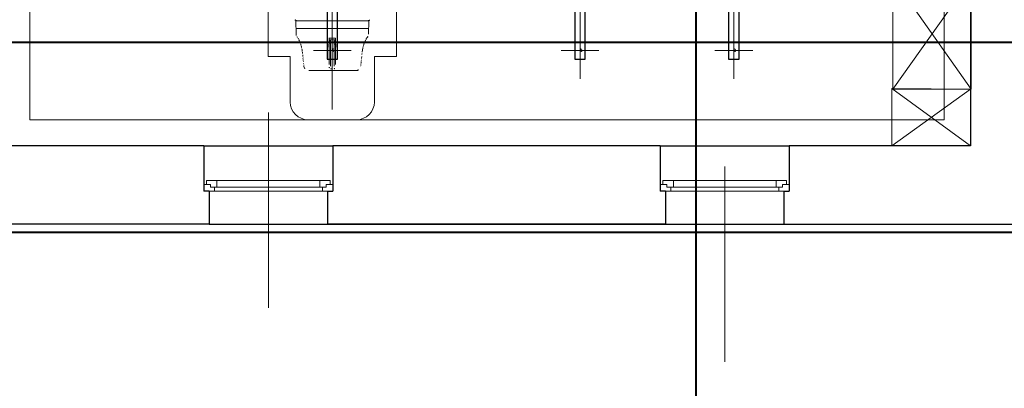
# Model space of a CAD drawing. Header units: millimetres. Extents: x 6612729504 to 6612744462, y 5733542327 to 5733549367.
# Tile 35 of 109: x 6612737201 to 6612737766, y 5733544035 to 5733544246. Entities that reach past the tile are written whole.
import ezdxf

# ---------------------------------------------------------------- set-up
doc = ezdxf.new("R2010")
doc.units = ezdxf.units.MM
doc.header["$MEASUREMENT"] = 0
for name, color, linetype in [('!!!!_SCIANY GRUBE', 7, 'Continuous'), ('_ATECHN-MEBLE', 7, 'Continuous'), ('A_Stolarka_okna', 7, 'Continuous'), ('EQUIPMENT', 7, 'Continuous'), ('inw_STOLARKAOKIENNA', 7, 'Continuous'), ('inw_słupy STAL', 7, 'Continuous'), ('inw_WIDOK', 7, 'Continuous')]:
    doc.layers.add(name, color=color, linetype=linetype)

msp = doc.modelspace()

# ---------------------------------------------------------------- linework, layer by layer
at = {"layer": '!!!!_SCIANY GRUBE', "color": 252, "lineweight": 30}
for p, q in [((6612737746.516487, 5733544269.844682), (6612737746.516487, 5733544173.844682)), ((6612737306.516486, 5733544173.844682), (6612737191.516486, 5733544173.844682)), ((6612737306.516486, 5733544173.844682), (6612737306.516486, 5733544147.902629)), ((6612737568.516487, 5733544173.844682), (6612737380.516486, 5733544173.844682)), ((6612737403.516486, 5733544173.844682), (6612737380.516486, 5733544173.844682)), ((6612737380.516486, 5733544173.844682), (6612737380.516486, 5733544147.902629)), ((6612737568.516487, 5733544173.844682), (6612737568.516487, 5733544147.902629)), ((6612737746.516487, 5733544173.844682), (6612737642.516487, 5733544173.844682)), ((6612737642.516487, 5733544173.844682), (6612737642.516487, 5733544147.902629)), ((6612737309.516486, 5733544147.902629), (6612737306.516486, 5733544147.902629)), ((6612737309.516486, 5733544147.902629), (6612737309.516486, 5733544128.844682)), ((6612737377.516486, 5733544147.902629), (6612737377.516486, 5733544128.844682)), ((6612737377.516486, 5733544147.902629), (6612737380.516486, 5733544147.902629)), ((6612737571.516487, 5733544147.902629), (6612737568.516487, 5733544147.902629)), ((6612737571.516487, 5733544147.902629), (6612737571.516487, 5733544128.844682)), ((6612737639.516487, 5733544147.902629), (6612737639.516487, 5733544128.844682)), ((6612737639.516487, 5733544147.902629), (6612737642.516487, 5733544147.902629)), ((6612737309.516486, 5733544128.844682), (6612737048.516486, 5733544128.844682)), ((6612737377.516486, 5733544128.844682), (6612737571.516487, 5733544128.844682)), ((6612737571.516487, 5733544128.844682), (6612737377.516486, 5733544128.844682))]:
    msp.add_line(p, q, dxfattribs=at)
at = {"layer": '!!!!_SCIANY GRUBE', "color": 252, "lineweight": 30, "flags": 128}
msp.add_lwpolyline([(6612737639.516487, 5733544128.844682), (6612737838.516487, 5733544128.844682), (6612737838.516487, 5733544300.844682)], dxfattribs=at)
at = {"layer": '_ATECHN-MEBLE', "color": 252, "lineweight": 18}
for p, q in [((6612737380.235228, 5733544212.248565), (6612737380.235228, 5733544708.737792)), ((6612737522.435228, 5733544212.248565), (6612737522.435228, 5733544708.737792)), ((6612737610.735229, 5733544212.248565), (6612737610.735229, 5733544707.097458)), ((6612737380.235228, 5733544194.921864), (6612737380.235228, 5733544436.041967)), ((6612737380.235228, 5733544194.788548), (6612737380.235228, 5733544435.908651)), ((6612737343.385228, 5733544305.644672), (6612737343.385228, 5733544225.044672)), ((6612737417.085228, 5733544225.044672), (6612737417.085228, 5733544305.644672)), ((6612737702.080876, 5733544270.239658), (6612737747.080876, 5733544206.339665)), ((6612737747.080876, 5733544269.839665), (6612737702.080876, 5733544206.339665)), ((6612737359.163773, 5733544245.717303), (6612737359.688797, 5733544245.717303)), ((6612737359.44095, 5733544237.945408), (6612737359.238718, 5733544245.668328)), ((6612737401.231868, 5733544245.668328), (6612737359.688797, 5733544245.668328)), ((6612737401.306688, 5733544245.717303), (6612737400.781663, 5733544245.717303)), ((6612737401.029509, 5733544237.945408), (6612737401.231743, 5733544245.668328)), ((6612737401.130623, 5733544241.168353), (6612737359.356554, 5733544241.168353)), ((6612737378.185228, 5733544230.469494), (6612737378.185228, 5733544232.169494)), ((6612737378.235228, 5733544232.219494), (6612737378.335228, 5733544232.219494)), ((6612737380.235228, 5733544235.619304), (6612737378.259278, 5733544235.567563)), ((6612737378.335228, 5733544235.569553), (6612737378.335228, 5733544230.275309)), ((6612737382.135228, 5733544234.763938), (6612737378.335228, 5733544234.763938)), ((6612737379.185013, 5733544234.634368), (6612737379.185013, 5733544219.561653)), ((6612737382.135228, 5733544235.569553), (6612737380.235228, 5733544235.619304)), ((6612737381.285443, 5733544234.634363), (6612737381.285443, 5733544219.561653)), ((6612737382.135228, 5733544235.569553), (6612737382.135228, 5733544230.275309)), ((6612737382.235228, 5733544232.219494), (6612737382.135228, 5733544232.219494)), ((6612737382.285228, 5733544230.469494), (6612737382.285228, 5733544232.169494)), ((6612737362.947253, 5733544228.519343), (6612737363.024647, 5733544227.978844)), ((6612737369.34451, 5733544228.533686), (6612737391.125946, 5733544228.533686)), ((6612737378.235228, 5733544230.419494), (6612737378.335228, 5733544230.419494)), ((6612737378.485228, 5733544231.301508), (6612737378.485228, 5733544220.515523)), ((6612737378.485228, 5733544231.163738), (6612737378.485394, 5733544231.199259)), ((6612737378.495083, 5733544231.591258), (6612737378.499738, 5733544231.816459)), ((6612737381.975373, 5733544231.591258), (6612737381.970718, 5733544231.816459)), ((6612737381.985228, 5733544231.163738), (6612737381.985063, 5733544231.199259)), ((6612737381.985228, 5733544231.269388), (6612737381.985228, 5733544220.515523)), ((6612737382.235228, 5733544230.419494), (6612737382.135228, 5733544230.419494)), ((6612737397.445813, 5733544227.978844), (6612737397.523203, 5733544228.519343)), ((6612737511.54451, 5733544228.533686), (6612737533.325947, 5733544228.533686)), ((6612737599.84451, 5733544228.533686), (6612737621.625946, 5733544228.533686)), ((6612737343.385228, 5733544225.044672), (6612737356.085228, 5733544225.044672)), ((6612737356.085228, 5733544225.044672), (6612737356.085228, 5733544198.994681)), ((6612737404.385228, 5733544198.994681), (6612737404.385228, 5733544225.044672)), ((6612737404.385228, 5733544225.044672), (6612737417.085228, 5733544225.044672)), ((6612737363.940386, 5733544219.422633), (6612737363.926138, 5733544219.539833)), ((6612737393.758173, 5733544217.018333), (6612737366.712285, 5733544217.018333)), ((6612737701.516487, 5733544206.744675), (6612737746.516487, 5733544173.844682)), ((6612737746.516487, 5733544206.344682), (6612737701.516487, 5733544173.844682)), ((6612737366.235228, 5733544188.844682), (6612737394.235228, 5733544188.844682))]:
    msp.add_line(p, q, dxfattribs=at)
at = {"layer": '_ATECHN-MEBLE', "color": 252, "lineweight": 18, "flags": 128}
for points in [[(6612737202.516486, 5733544795.844683), (6612737248.516486, 5733544795.844683), (6612737248.516486, 5733544865.844683), (6612737552.864738, 5733544865.844683), (6612737553.364738, 5733544839.844683), (6612737553.364738, 5733544655.093615), (6612737749.516487, 5733544655.093615), (6612737749.516487, 5733544352.844682), (6612737747.516487, 5733544352.844682), (6612737747.516487, 5733544319.702127), (6612737717.516487, 5733544319.702127), (6612737717.516487, 5733544263.506877), (6612737731.516487, 5733544263.506877), (6612737731.516487, 5733544188.844682), (6612737206.516486, 5733544188.844682), (6612737206.516486, 5733544285.844682), (6612737214.016486, 5733544285.844682), (6612737214.016486, 5733544390.844682), (6612737202.516486, 5733544390.844682)], [(6612737747.080876, 5733544206.339665), (6612737747.080876, 5733544269.839665), (6612737702.080876, 5733544270.239658), (6612737702.080876, 5733544206.339665)], [(6612737746.516487, 5733544173.844682), (6612737746.516487, 5733544206.344682), (6612737701.516487, 5733544206.744675), (6612737701.516487, 5733544173.844682)]]:
    msp.add_lwpolyline(points, close=True, dxfattribs=at)
for points in [[(6612737380.235228, 5733544229.658936, -1), (6612737380.235228, 5733544227.408435, -1)], [(6612737522.435228, 5733544229.658936, -1), (6612737522.435228, 5733544227.408435, -1)], [(6612737610.735229, 5733544229.658936, -1), (6612737610.735229, 5733544227.408435, -1)]]:
    msp.add_lwpolyline(points, format="xyb", close=True, dxfattribs=at)
at = {"layer": '_ATECHN-MEBLE', "color": 252, "lineweight": 18}
for centre, radius, start, end in [((6612737359.163773, 5733544245.992204), 0.275, 90, 270), ((6612737401.306688, 5733544245.992204), 0.275, 270, 90), ((6612737362.239994, 5733544238.018699), 2.8, 181.50007611, 223.73375131), ((6612737398.230463, 5733544238.018699), 2.8, 316.26624869, 358.49992389), ((6612737382.199085, 5733544254.377411), 28.598377, 218.89030021, 219.20844027), ((6612737373.455543, 5733544247.16964), 17.267182, 219.01694114, 219.4204301), ((6612737356.016176, 5733544232.752789), 5.360011, 39.23796667, 40.09402223), ((6612737358.593869, 5733544234.806236), 2.065017, 38.6784967, 40.3487575), ((6612737358.763288, 5733544234.924701), 1.858772, 37.17130148, 39.09152644), ((6612737356.416285, 5733544233.188704), 4.777957, 35.89078438, 36.75416686), ((6612737362.433328, 5733544237.431295), 2.585432, 213.88753493, 215.6558879), ((6612737359.994104, 5733544235.655249), 0.432324, 31.34496808, 38.47164335), ((6612737359.897818, 5733544235.498804), 0.601763, 37.6799329, 39.32339277), ((6612737353.901667, 5733544231.674051), 7.711667, 32.06828422, 32.93382055), ((6612737351.186013, 5733544229.854265), 10.979591, 30.78242863, 32.59142678), ((6612737350.361892, 5733544229.172395), 12.037693, 29.24131278, 31.56350791), ((6612737348.822628, 5733544228.301602), 13.806183, 27.09117449, 29.27411326), ((6612737346.116482, 5733544226.983072), 16.81599, 25.0417501, 26.89201361), ((6612737343.422979, 5733544225.864768), 19.730064, 23.07066361, 24.67332046), ((6612737345.261986, 5733544226.656117), 17.728036, 21.37524611, 23.04691489), ((6612737342.716505, 5733544225.750053), 20.428832, 19.90435189, 21.13962775), ((6612737341.036698, 5733544225.289952), 22.16537, 18.56229599, 19.54451217), ((6612737343.478056, 5733544226.138783), 19.580822, 17.47971596, 18.48177561), ((6612737342.850832, 5733544225.95143), 20.235361, 16.52265909, 17.45223735), ((6612737392.237738, 5733544231.319493), 14.072512, 176.94519684, 183.05480316), ((6612737378.235228, 5733544232.169494), 0.05, 90, 180), ((6612737430.301105, 5733544230.653081), 51.814429, 178.46220562, 178.71362858), ((6612737440.10052, 5733544230.401052), 61.617079, 178.25939647, 178.47203758), ((6612737434.575177, 5733544230.518624), 56.090737, 177.96746304, 178.20800719), ((6612737422.215356, 5733544230.936069), 43.723892, 177.62131246, 177.94012076), ((6612737433.302258, 5733544230.605445), 54.815117, 177.51740137, 177.75693389), ((6612737594.287315, 5733544223.673954), 215.949327, 177.47475008, 177.52998082), ((6612737419.225145, 5733544231.104819), 40.730786, 176.68908103, 177.06774067), ((6612737411.704701, 5733544231.541644), 33.197667, 175.97616595, 176.69235404), ((6612737466.382138, 5733544228.137998), 87.980269, 175.90990624, 176.26370756), ((6612737294.088602, 5733544228.138021), 87.979984, 3.73629244, 4.09009376), ((6612737348.765858, 5733544231.541656), 33.197564, 3.30764596, 4.02383405), ((6612737341.245424, 5733544231.104831), 40.730673, 2.93225933, 3.31091897), ((6612737166.18348, 5733544223.673974), 215.948987, 2.47001918, 2.52524992), ((6612737327.167149, 5733544230.604259), 54.816218, 2.24415811, 2.48423633), ((6612737338.256112, 5733544230.936975), 43.722848, 2.05878712, 2.37759565), ((6612737325.895412, 5733544230.518634), 56.090604, 1.79199281, 2.03253696), ((6612737320.370075, 5733544230.401062), 61.61694, 1.52796242, 1.74060353), ((6612737330.168335, 5733544230.653087), 51.815445, 1.28637142, 1.53779438), ((6612737382.235228, 5733544232.169494), 0.05, 0, 90), ((6612737368.23272, 5733544231.319493), 14.072512, 356.94519684, 3.05480316), ((6612737417.619629, 5733544225.95143), 20.235361, 162.54776265, 163.47734091), ((6612737416.992405, 5733544226.138755), 19.580831, 161.51822439, 162.52028404), ((6612737419.433762, 5733544225.290127), 22.165313, 160.45600276, 161.438222), ((6612737417.753953, 5733544225.750123), 20.428808, 158.8608819, 160.09564811), ((6612737415.208471, 5733544226.656083), 17.728049, 156.95308511, 158.62475389), ((6612737417.047478, 5733544225.86475), 19.730071, 155.32667954, 156.92933639), ((6612737414.353977, 5733544226.983041), 16.816004, 153.10798639, 154.95775485), ((6612737411.647831, 5733544228.301616), 13.806177, 150.72588674, 152.90882551), ((6612737410.108568, 5733544229.172333), 12.037725, 148.43649209, 150.75868722), ((6612737409.284448, 5733544229.854281), 10.979583, 147.40857322, 149.21757137), ((6612737406.568792, 5733544231.674251), 7.71156, 147.06739373, 147.93293197), ((6612737400.572641, 5733544235.498734), 0.601807, 140.67157078, 142.31460348), ((6612737400.476357, 5733544235.655232), 0.432333, 141.52682118, 148.6535301), ((6612737398.037132, 5733544237.431182), 2.585367, 324.34608107, 326.11443519), ((6612737404.054173, 5733544233.188804), 4.777898, 143.2465979, 144.10997862), ((6612737401.70717, 5733544234.924641), 1.858809, 140.90728083, 142.82749758), ((6612737401.876589, 5733544234.806236), 2.065017, 139.6512425, 141.3215033), ((6612737404.454283, 5733544232.752789), 5.360011, 139.90597777, 140.76203333), ((6612737387.014916, 5733544247.169852), 17.267317, 320.57914779, 320.98263432), ((6612737378.271375, 5733544254.37732), 28.59832, 320.79155973, 321.10969979), ((6612737342.108636, 5733544225.757584), 21.002053, 15.54759781, 16.45367894), ((6612737341.796909, 5733544225.668983), 21.326122, 14.64268945, 15.55224858), ((6612737341.6581, 5733544225.637624), 21.46835, 13.70996486, 14.63023002), ((6612737339.107017, 5733544225.024917), 24.091966, 12.84541502, 13.687436), ((6612737336.43224, 5733544224.46385), 26.824582, 11.96416241, 12.74335436), ((6612737338.505977, 5733544224.894203), 24.706681, 11.14436824, 11.98484677), ((6612737336.127501, 5733544224.44196), 27.127722, 10.36515584, 11.11039798), ((6612737338.58544, 5733544224.888837), 24.629491, 9.4996914, 10.37180246), ((6612737340.717474, 5733544225.156025), 22.482771, 8.60333709, 9.7247165), ((6612737306.387804, 5733544220.558472), 57.12087, 6.78153343, 7.4643651), ((6612737289.000221, 5733544218.613446), 74.616578, 6.12217844, 6.68800221), ((6612737110.670181, 5733544200.847845), 253.827849, 5.65475461, 5.8167238), ((6612737378.235228, 5733544230.469494), 0.05, 180, 270), ((6612737378.285228, 5733544230.069498), 0.2, 0, 75.52270837), ((6612737384.339325, 5733544231.153752), 5.854109, 179.20603694, 179.55466534), ((6612737384.008902, 5733544231.156395), 5.523681, 178.81692438, 179.18581395), ((6612737384.528523, 5733544231.152745), 6.043271, 178.54037321, 178.88415279), ((6612737387.200381, 5733544231.098813), 8.715648, 178.38895358, 178.63328915), ((6612737389.984287, 5733544231.027143), 11.500471, 178.24792709, 178.42230241), ((6612737389.34938, 5733544231.054539), 10.865025, 178.12326852, 178.29001477), ((6612737422.072789, 5733544230.128022), 43.601467, 178.2621273, 178.31460886), ((6612737359.919109, 5733544231.982435), 18.57989, 358.35944357, 358.54802053), ((6612737337.819269, 5733544232.598715), 40.688289, 358.46930647, 358.58135514), ((6612737422.631468, 5733544232.598207), 40.668562, 181.41864486, 181.53123975), ((6612737400.54156, 5733544231.982171), 18.570099, 181.45197947, 181.64055643), ((6612737338.385072, 5733544230.127646), 43.614068, 1.68539114, 1.7378727), ((6612737371.123414, 5733544231.052896), 10.862742, 1.71874032, 1.88601554), ((6612737370.487774, 5733544231.028834), 11.498819, 1.56950445, 1.74388051), ((6612737373.271355, 5733544231.097672), 8.714401, 1.37437155, 1.61869319), ((6612737375.94309, 5733544231.152771), 6.042118, 1.11584721, 1.45962679), ((6612737376.462662, 5733544231.157189), 5.522563, 0.80599064, 1.17486989), ((6612737376.132248, 5733544231.153765), 5.852991, 0.44533466, 0.79396306), ((6612737382.185228, 5733544230.069498), 0.2, 104.47729163, 180), ((6612737382.235228, 5733544230.469494), 0.05, 270, 0), ((6612737649.800276, 5733544200.848377), 253.827796, 174.1838198, 174.34524539), ((6612737471.470237, 5733544218.613142), 74.616612, 173.3114551, 173.87721999), ((6612737454.082656, 5733544220.558514), 57.120865, 172.5356349, 173.21846657), ((6612737419.752983, 5733544225.155999), 22.482775, 170.2752835, 171.39666291), ((6612737421.885017, 5733544224.888739), 24.629508, 169.62819754, 170.5003086), ((6612737424.342958, 5733544224.441922), 27.127729, 168.88960202, 169.63430666), ((6612737421.964481, 5733544224.894305), 24.706661, 168.01515323, 168.85627348), ((6612737424.038219, 5733544224.46363), 26.824629, 167.25599215, 168.03530304), ((6612737421.363444, 5733544225.024883), 24.091974, 166.312564, 167.15458498), ((6612737418.812361, 5733544225.637655), 21.468343, 165.36976998, 166.29003514), ((6612737418.673551, 5733544225.669014), 21.326113, 164.44775142, 165.35731055), ((6612737418.361824, 5733544225.757551), 21.002062, 163.54632106, 164.45240219), ((6612737724.37706, 5733544259.467392), 362.674854, 185.31716479, 185.42802827), ((6612737501.642816, 5733544237.797951), 138.890477, 185.22054903, 185.51197837), ((6612737490.648592, 5733544236.496371), 127.82229, 185.4049749, 185.72500122), ((6612737554.441358, 5733544243.126671), 191.958407, 185.79475827, 186.00903456), ((6612737678.309825, 5733544256.668934), 316.564337, 186.0996701, 186.22825861), ((6612738831.920732, 5733544385.102527), 1477.302015, 186.326132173, 186.353587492), ((6612733643.567634, 5733543802.861216), 3743.619443, 6.411334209, 6.422316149), ((6612730786.660044, 5733543480.855794), 6618.616476, 6.413567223, 6.4196012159), ((6612743973.810413, 5733543480.860297), 6618.615973, 173.5803987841, 173.586432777), ((6612741116.902823, 5733543802.858635), 3743.619731, 173.577683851, 173.588665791), ((6612735928.549726, 5733544385.104623), 1477.302246, 353.646412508, 353.673867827), ((6612737082.160633, 5733544256.668489), 316.564289, 353.77174139, 353.9003299), ((6612737206.029099, 5733544243.126537), 191.958393, 353.99096544, 354.20524173), ((6612737269.821867, 5733544236.49673), 127.822325, 354.27499878, 354.5950251), ((6612737258.827643, 5733544237.798049), 138.890486, 354.48802163, 354.77945097), ((6612737036.0934, 5733544259.466875), 362.674805, 354.57197173, 354.68283521), ((6612737093.253036, 5733544189.514912), 272.33319, 6.35358749, 6.46359022), ((6612736414.294938, 5733544113.16315), 955.570726, 6.391542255, 6.398180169), ((6612737366.712284, 5733544219.818334), 2.8, 188.12453856, 270), ((6612737379.485228, 5733544219.034469), 1, 180, 252.54257967), ((6612737380.235228, 5733544221.419318), 3.5, 252.54257967, 287.45742033), ((6612737380.985228, 5733544219.034469), 1, 287.45742033, 0), ((6612737393.758173, 5733544219.818334), 2.8, 270, 351.88759362), ((6612737385.968852, 5733544220.765555), 10.646266, 352.75658185, 353.38899383), ((6612738346.175522, 5733544113.16315), 955.570726, 173.601819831, 173.608457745), ((6612737667.217423, 5733544189.516476), 272.333016, 173.53695272, 173.64695557), ((6612737366.235228, 5733544198.994681), 10.15, 180, 270), ((6612737394.235228, 5733544198.994681), 10.15, 270, 0)]:
    msp.add_arc(centre, radius, start, end, dxfattribs=at)
at = {"layer": 'A_Stolarka_okna', "color": 252, "lineweight": 20}
for p, q in [((6612737343.516486, 5733544193.026764), (6612737343.516486, 5733544080.884551)), ((6612737605.516487, 5733544162.026764), (6612737605.516487, 5733544049.884551))]:
    msp.add_line(p, q, dxfattribs=at)
at = {"layer": 'EQUIPMENT', "color": 252, "lineweight": 30, "flags": 128}
for points in [[(6612737377.235228, 5733544695.913686), (6612737377.235228, 5733544223.513685), (6612737383.235228, 5733544223.513685), (6612737383.235228, 5733544695.913686)], [(6612737519.435228, 5733544695.913686), (6612737519.435228, 5733544223.513685), (6612737525.435228, 5733544223.513685), (6612737525.435228, 5733544695.913686)], [(6612737607.735229, 5733544695.913686), (6612737607.735229, 5733544223.513685), (6612737613.735229, 5733544223.513685), (6612737613.735229, 5733544695.913686)]]:
    msp.add_lwpolyline(points, close=True, dxfattribs=at)
at = {"layer": 'inw_STOLARKAOKIENNA', "color": 252, "lineweight": 18}
for p, q in [((6612737314.016486, 5733544153.902629), (6612737373.016486, 5733544153.902629)), ((6612737576.016487, 5733544153.902629), (6612737635.016487, 5733544153.902629)), ((6612737312.516486, 5733544147.902629), (6612737374.516486, 5733544147.902629)), ((6612737314.016486, 5733544150.152629), (6612737373.016486, 5733544150.152629)), ((6612737574.516487, 5733544147.902629), (6612737636.516487, 5733544147.902629)), ((6612737576.016487, 5733544150.152629), (6612737635.016487, 5733544150.152629))]:
    msp.add_line(p, q, dxfattribs=at)
at = {"layer": 'inw_STOLARKAOKIENNA', "color": 252, "lineweight": 18, "flags": 128}
for points in [[(6612737308.016486, 5733544151.652629), (6612737310.266486, 5733544151.652629), (6612737310.266486, 5733544150.152629), (6612737314.016486, 5733544150.152629), (6612737314.016486, 5733544153.902629), (6612737308.016486, 5733544153.902629)], [(6612737379.016486, 5733544151.652629), (6612737376.766486, 5733544151.652629), (6612737376.766486, 5733544150.152629), (6612737373.016486, 5733544150.152629), (6612737373.016486, 5733544153.902629), (6612737379.016486, 5733544153.902629)], [(6612737570.016487, 5733544151.652629), (6612737572.266487, 5733544151.652629), (6612737572.266487, 5733544150.152629), (6612737576.016487, 5733544150.152629), (6612737576.016487, 5733544153.902629), (6612737570.016487, 5733544153.902629)], [(6612737641.016487, 5733544151.652629), (6612737638.766487, 5733544151.652629), (6612737638.766487, 5733544150.152629), (6612737635.016487, 5733544150.152629), (6612737635.016487, 5733544153.902629), (6612737641.016487, 5733544153.902629)], [(6612737306.516486, 5733544147.902629), (6612737312.516486, 5733544147.902629), (6612737312.516486, 5733544150.152629), (6612737310.266486, 5733544150.152629), (6612737310.266486, 5733544151.652629), (6612737306.516486, 5733544151.652629)], [(6612737380.516486, 5733544147.902629), (6612737374.516486, 5733544147.902629), (6612737374.516486, 5733544150.152629), (6612737376.766486, 5733544150.152629), (6612737376.766486, 5733544151.652629), (6612737380.516486, 5733544151.652629)], [(6612737568.516487, 5733544147.902629), (6612737574.516487, 5733544147.902629), (6612737574.516487, 5733544150.152629), (6612737572.266487, 5733544150.152629), (6612737572.266487, 5733544151.652629), (6612737568.516487, 5733544151.652629)], [(6612737642.516487, 5733544147.902629), (6612737636.516487, 5733544147.902629), (6612737636.516487, 5733544150.152629), (6612737638.766487, 5733544150.152629), (6612737638.766487, 5733544151.652629), (6612737642.516487, 5733544151.652629)]]:
    msp.add_lwpolyline(points, close=True, dxfattribs=at)
at = {"layer": 'inw_słupy STAL', "color": 252, "lineweight": 40}
for p, q in [((6612737588.917498, 5733544375.14598), (6612737588.917498, 5733543457.131468)), ((6612737588.917498, 5733544375.14598), (6612737588.917498, 5733543457.131468)), ((6612738193.618263, 5733544233.092226), (6612731668.194652, 5733544233.092226)), ((6612738193.618263, 5733544124.092226), (6612731668.194652, 5733544124.092226))]:
    msp.add_line(p, q, dxfattribs=at)
at = {"layer": 'inw_WIDOK', "color": 252, "lineweight": 30}
for p, q in [((6612737306.516486, 5733544173.844682), (6612737380.516486, 5733544173.844682)), ((6612737568.516487, 5733544173.844682), (6612737642.516487, 5733544173.844682)), ((6612737309.516486, 5733544128.844682), (6612737377.516486, 5733544128.844682)), ((6612737571.516487, 5733544128.844682), (6612737639.516487, 5733544128.844682))]:
    msp.add_line(p, q, dxfattribs=at)

doc.saveas('drawing.dxf')
